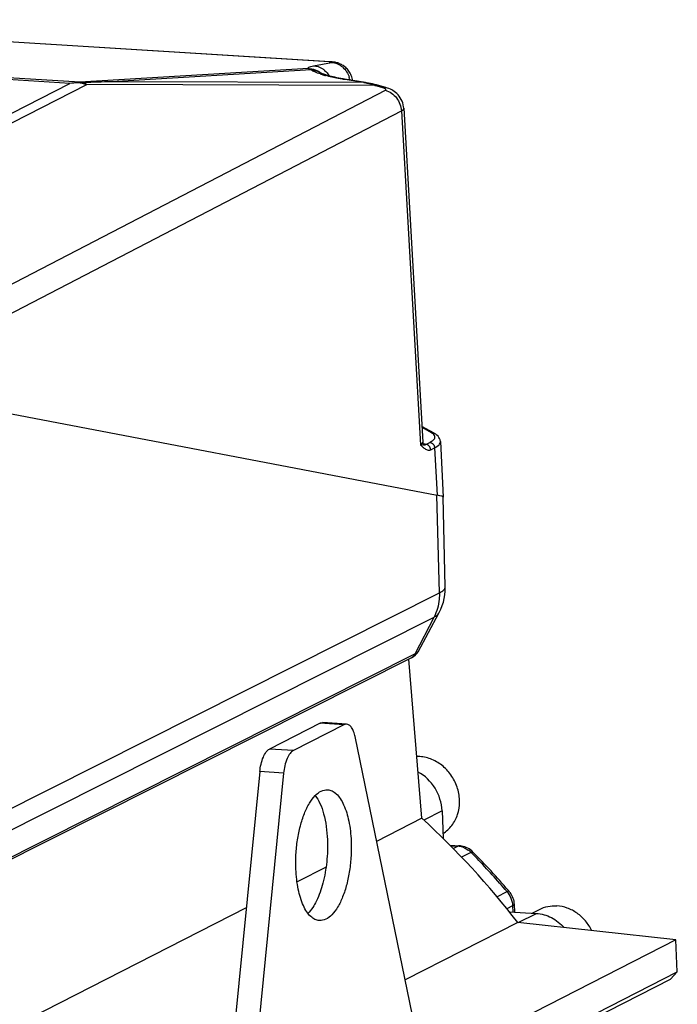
# Model space of a CAD drawing. Header units: millimetres. Extents: x 0 to 420, y 0 to 297.
# Tile 27 of 56: x 210 to 231, y 58 to 90. Entities that reach past the tile are written whole.
import ezdxf

# ---------------------------------------------------------------- set-up
doc = ezdxf.new("R2010")
doc.units = ezdxf.units.MM
doc.header["$LTSCALE"] = 23.1
doc.layers.get('0').update_dxf_attribs({"linetype": 'CONTINUOUS'})
doc.layers.add('COMPONENTS', color=7, linetype='CONTINUOUS')

msp = doc.modelspace()

# ---------------------------------------------------------------- linework, layer by layer
at = {"color": 7, "linetype": 'CONTINUOUS'}
msp.add_line((225.98183, 61.24343), (226.21662, 61.3632), dxfattribs=at)
msp.add_arc((222.34461, 65.10411), 1.1173, 86.438154, 91.303567, dxfattribs=at)
for points, knots in [([(223.15042, 63.77462), (223.25831, 63.84171), (223.45359, 64.02065), (223.63686, 64.37839), (223.69838, 64.78917), (223.63406, 65.21086), (223.4518, 65.60215), (223.16941, 65.92465), (222.81457, 66.14593), (222.54618, 66.21104), (222.41402, 66.21926)], [0, 0, 0, 0, 0.11647183, 0.23664286, 0.36176742, 0.49107388, 0.62223539, 0.75227588, 0.8786082, 1, 1, 1, 1]), ([(226.21662, 61.3632), (226.30029, 61.40587), (226.4816, 61.46901), (226.673, 61.48135), (226.76822, 61.47544)], [0, 0, 0, 0, 0.496095, 1, 1, 1, 1]), ([(227.88011, 60.68645), (227.82619, 60.7967), (227.69195, 61.00337), (227.42456, 61.25138), (227.11076, 61.41888), (226.88142, 61.4684), (226.76822, 61.47544)], [0, 0, 0, 0, 0.25868751, 0.51341035, 0.76092498, 1, 1, 1, 1])]:
    msp.add_open_spline(points, degree=3, knots=knots, dxfattribs=at)
at = {"layer": 'COMPONENTS', "color": 7, "linetype": 'CONTINUOUS'}
for p, q in [((219.52936, 88.31214), (198.04205, 89.64738)), ((211.61213, 87.66187), (196.62638, 88.59309)), ((211.28832, 87.6217), (196.65481, 88.53104)), ((219.03834, 88.18476), (219.60914, 88.28983)), ((219.52936, 88.31214), (219.55826, 88.31392)), ((218.87851, 88.09328), (211.61213, 87.66187)), ((218.96256, 88.05298), (212.61484, 87.67611)), ((220.63164, 87.64964), (212.61484, 87.67611)), ((219.29543, 87.94047), (219.28115, 87.95151)), ((219.28121, 87.95146), (219.28128, 87.9514)), ((219.31481, 87.9255), (219.31509, 87.92528)), ((220.63164, 87.64964), (219.97001, 87.75798)), ((220.02127, 87.76171), (219.97823, 87.76889)), ((220.6829, 87.65338), (220.02127, 87.76172)), ((220.72325, 87.64653), (220.6829, 87.65338)), ((204.40869, 84.11234), (211.28832, 87.6217)), ((204.78812, 83.99133), (211.8317, 87.58432)), ((208.17876, 80.58468), (221.31917, 87.40466)), ((220.98626, 87.55409), (211.8317, 87.58432)), ((221.23615, 87.48352), (220.98626, 87.55409)), ((221.32971, 87.49385), (221.07155, 87.5668)), ((208.68765, 79.92987), (221.82806, 86.74986)), ((221.82806, 86.74986), (222.43517, 76.13728)), ((221.90382, 86.83371), (222.51105, 76.21897)), ((208.31222, 77.33419), (222.96079, 74.53297)), ((222.87213, 76.49965), (222.4825, 76.71799)), ((222.78386, 76.51675), (222.48441, 76.68456)), ((222.43517, 76.13728), (222.4742, 76.09719)), ((222.53486, 76.12244), (222.46455, 76.13311)), ((222.51335, 76.20147), (222.51104, 76.21902)), ((222.5197, 76.18093), (222.51335, 76.20147)), ((222.6042, 76.14584), (222.72765, 76.2096)), ((223.06803, 76.23258), (223.06797, 76.23396)), ((223.06798, 76.23386), (223.1557, 74.47428)), ((222.76219, 75.97686), (222.88563, 76.04062)), ((222.88563, 76.04062), (222.96079, 74.53297)), ((223.03596, 71.42967), (222.95649, 74.53379)), ((223.22178, 71.62095), (223.15375, 74.47322)), ((209.08476, 64.40353), (223.03596, 71.42967)), ((223.22179, 71.62075), (223.22179, 71.6208)), ((222.35628, 69.55539), (223.0192, 70.77982)), ((208.91925, 63.63388), (222.86714, 70.6583)), ((222.26782, 69.48478), (222.86714, 70.6583)), ((222.29827, 69.47454), (222.32963, 69.51294)), ((222.32963, 69.51294), (222.35659, 69.55598)), ((222.35659, 69.55598), (222.35628, 69.55539)), ((222.15016, 69.36615), (208.20984, 62.3455)), ((222.26782, 69.48478), (208.32753, 62.46413)), ((222.4802, 64.26036), (222.0645, 69.32302)), ((219.24592, 67.28063), (217.63932, 66.46109)), ((220.0008, 67.23372), (218.3942, 66.41418)), ((220.0008, 67.23372), (219.24592, 67.28063)), ((220.08641, 67.25297), (219.33153, 67.29988)), ((222.72676, 55.34773), (220.35597, 66.85486)), ((218.3942, 66.41418), (217.63932, 66.46109)), ((217.32994, 65.74323), (215.99889, 52.34776)), ((218.08482, 65.69633), (217.32994, 65.74323)), ((218.08482, 65.69633), (216.75377, 52.30086)), ((223.11984, 64.50069), (222.53994, 64.20487)), ((223.11984, 64.50069), (223.1566, 63.62024)), ((222.4802, 64.26036), (221.04169, 63.52656)), ((223.37418, 63.40317), (223.67457, 63.3845)), ((223.3898, 63.38746), (223.62321, 63.37295)), ((223.47789, 63.29882), (223.62321, 63.37295)), ((224.0404, 63.17475), (223.74388, 63.02349)), ((219.43368, 62.7063), (218.51088, 62.23558)), ((224.86669, 61.76565), (225.18481, 61.92793)), ((225.22729, 61.96454), (225.24607, 61.94261)), ((216.89973, 61.41372), (207.62942, 56.68485)), ((225.36372, 61.4767), (225.17967, 61.38281)), ((225.36372, 61.4767), (225.37188, 61.28133)), ((225.41036, 61.5257), (225.42069, 61.2783)), ((225.25474, 61.28861), (226.11729, 61.23501)), ((225.54118, 60.94113), (226.11729, 61.23501)), ((225.52522, 60.94287), (221.94977, 59.119)), ((230.55456, 60.39508), (225.52522, 60.94287)), ((230.55456, 60.39508), (222.53019, 56.30178)), ((230.59697, 59.37948), (230.55456, 60.39508)), ((222.71984, 55.36129), (230.59697, 59.37948)), ((230.59697, 59.37948), (230.38068, 59.14981)), ((222.73094, 55.24761), (230.38068, 59.14981))]:
    msp.add_line(p, q, dxfattribs=at)
for points in [[(219.66262, 88.30412), (219.63213, 88.30777), (219.59983, 88.31087), (219.56506, 88.31349), (198.06478, 89.64953)], [(220.27308, 87.72049), (220.27011, 87.7431), (220.26109, 87.78755), (220.24945, 87.8301), (220.23546, 87.87066), (220.21942, 87.9091), (220.2014, 87.94575), (220.18154, 87.98063), (220.16009, 88.01358), (220.13721, 88.04462), (220.11308, 88.07373), (220.08788, 88.10088), (220.06177, 88.12611), (220.03491, 88.14941), (220.00746, 88.17081), (219.97955, 88.19037), (219.95137, 88.2081), (219.92299, 88.22408), (219.8943, 88.23848), (219.86523, 88.25143), (219.83602, 88.26287), (219.80698, 88.2728), (219.77803, 88.28135), (219.74919, 88.28862), (219.7206, 88.29471), (219.69192, 88.29982), (219.66262, 88.30412)], [(219.84127, 87.79357), (219.77743, 87.80614), (219.71693, 87.81875), (219.65984, 87.83136), (219.60625, 87.84391), (219.5564, 87.85629), (219.5103, 87.86843), (219.46803, 87.88025), (219.42994, 87.89159), (219.39594, 87.90238), (219.36612, 87.91249), (219.34102, 87.92161), (219.32045, 87.92963), (219.30444, 87.93637), (219.29379, 87.94122), (219.28959, 87.94327)], [(219.97823, 87.76889), (219.90826, 87.78113), (219.84127, 87.79357)], [(220.84906, 87.622), (220.78616, 87.63486), (220.72325, 87.64653)], [(220.97467, 87.59271), (220.9119, 87.60795), (220.84906, 87.622)], [(221.07155, 87.5668), (221.03735, 87.57628), (220.97467, 87.59271)], [(221.90383, 86.83355), (221.90025, 86.87441), (221.88938, 86.93945), (221.87272, 87.00183), (221.8508, 87.06111), (221.82424, 87.11685), (221.7937, 87.16867), (221.75981, 87.21641), (221.72321, 87.25995), (221.68457, 87.29922), (221.64447, 87.33433), (221.60336, 87.36554), (221.56152, 87.39316), (221.51992, 87.41714), (221.47791, 87.43832), (221.43283, 87.4581), (221.38331, 87.47678), (221.32971, 87.49385)], [(223.06803, 76.23259), (223.06727, 76.24385), (223.05925, 76.28847), (223.04382, 76.33066), (223.02148, 76.37023), (222.99295, 76.40666), (222.95946, 76.43936), (222.92178, 76.46863), (222.87989, 76.49523), (222.87169, 76.49989)], [(222.53, 76.15581), (222.53633, 76.15243), (222.54084, 76.14964), (222.53981, 76.15056), (222.53492, 76.15566), (222.52777, 76.16538), (222.5197, 76.18093)], [(223.01917, 70.77975), (223.03317, 70.80615), (223.08364, 70.91234), (223.12658, 71.02179), (223.16175, 71.1339), (223.18899, 71.24811), (223.20819, 71.36393), (223.21926, 71.4808), (223.22214, 71.59808), (223.22176, 71.62076)], [(222.14975, 69.36592), (222.18292, 69.3838), (222.22361, 69.40969), (222.26234, 69.4398), (222.29827, 69.47454)]]:
    msp.add_lwpolyline(points, dxfattribs=at)
for centre, radius, start, end in [((219.45297, 87.08168), 1.23282, 85.847811, 86.447883), ((211.70234, 87.17147), 0.49862, 100.423394, 108.18533), ((211.47364, 86.61216), 1.0588, 78.452974, 82.484721), ((215.4898, -24.98882), 112.7016, 91.4617406, 91.9074168), ((220.06575, 90.42979), 2.63776, 251.857559, 253.288855), ((218.94352, 87.44692), 0.60571, 52.195165, 55.112785), ((220.27633, 91.13591), 3.37461, 253.311846, 255.258257), ((219.46478, 87.60222), 0.73683, 10.316876, 16.564032), ((211.82991, 83.09679), 4.55721, 93.56267, 96.825283), ((211.68642, 85.40036), 2.24917, 90.021218, 93.561015), ((211.22362, 85.43492), 2.23376, 74.203441, 81.683214), ((220.12112, 85.06369), 2.63586, 77.758886, 78.832151), ((220.10957, 85.01179), 2.68903, 74.915575, 77.752928), ((220.08582, 84.92476), 2.77924, 71.095817, 74.909768), ((222.56281, 76.1213), 0.45304, 57.473515, 60.794952), ((222.10833, 73.73895), 2.42051, 81.537085, 82.2401), ((205.37271, 45.50175), 25.38803, 37.459823, 47.635789), ((223.58608, 62.78798), 0.58616, 75.211713, 86.367857), ((223.63472, 62.74181), 0.64391, 80.488121, 86.449782), ((223.57643, 62.75139), 0.62399, 66.455038, 75.212605), ((223.53201, 62.67441), 0.7133, 44.542523, 53.739101), ((207.04022, 46.42739), 23.86378, 44.120243, 44.570763), ((207.01493, 46.35503), 23.98639, 40.599332, 44.565325), ((206.90609, 46.29958), 24.04905, 40.755084, 44.116377), ((206.79118, 46.19877), 24.2019, 40.535125, 40.758282), ((224.72567, 61.49768), 0.68467, 36.252764, 40.529353)]:
    msp.add_arc(centre, radius, start, end, dxfattribs=at)
for centre, major_axis, ratio, start_param, end_param in [((221.14478, 74.64637), (2.00895, -0.1737), 0.04993293, 6.28870498, 6.73435593), ((221.14464, 74.64636), (2.0111, -0.17378), 0.04958646, 6.25557311, 6.73143201)]:
    msp.add_ellipse(centre, major_axis=major_axis, ratio=ratio, start_param=start_param, end_param=end_param, dxfattribs=at)
for points, knots in [([(219.60914, 88.28983), (219.61446, 88.29081), (219.63057, 88.29273), (219.60953, 88.30675), (219.58405, 88.30557), (219.55779, 88.31014), (219.54224, 88.31127)], [0, 0, 0, 0, 0.16011097, 0.25039287, 0.53846487, 1, 1, 1, 1]), ([(219.60914, 88.28983), (219.73399, 88.28212), (219.98981, 88.17254), (220.13324, 87.93926), (220.17104, 87.81228)], [0, 0, 0, 0, 0.48565464, 1, 1, 1, 1]), ([(218.87851, 88.09328), (218.8713, 88.09901), (218.85701, 88.12133), (218.89881, 88.14973), (218.95482, 88.16725), (219.0074, 88.17907), (219.03834, 88.18476)], [0, 0, 0, 0, 0.12728414, 0.27858666, 0.56528815, 1, 1, 1, 1]), ([(218.96256, 88.05298), (218.95477, 88.05731), (218.92739, 88.07202), (218.89921, 88.08532), (218.87852, 88.09328)], [0, 0, 0, 0, 0.28678441, 1, 1, 1, 1]), ([(219.2444, 87.92317), (219.18693, 87.94203), (219.08966, 87.9779), (218.99673, 88.02646), (218.96256, 88.05298)], [0, 0, 0, 0, 0.58307877, 1, 1, 1, 1]), ([(219.03834, 88.18476), (219.13292, 88.17892), (219.26057, 88.13625), (219.36323, 88.06033), (219.38809, 88.03894)], [0, 0, 0, 0, 0.74288738, 1, 1, 1, 1]), ([(219.97001, 87.75798), (219.9196, 87.76623), (219.73431, 87.7984), (219.55007, 87.83742), (219.41762, 87.87239)], [0, 0, 0, 0, 0.27162535, 1, 1, 1, 1]), ([(220.98626, 87.55409), (220.99355, 87.55781), (221.02012, 87.56944), (221.05141, 87.57248), (221.07155, 87.5668)], [0, 0, 0, 0, 0.28110579, 1, 1, 1, 1]), ([(221.23615, 87.48352), (221.24344, 87.48724), (221.27001, 87.49887), (221.30131, 87.5019), (221.32145, 87.49623)], [0, 0, 0, 0, 0.28110579, 1, 1, 1, 1]), ([(221.31917, 87.40466), (221.32508, 87.40773), (221.33736, 87.41665), (221.32953, 87.44072), (221.3055, 87.45651), (221.28535, 87.4664), (221.27304, 87.47124)], [0, 0, 0, 0, 0.19044664, 0.35670937, 0.62139125, 1, 1, 1, 1]), ([(221.31917, 87.40466), (221.45662, 87.36611), (221.71107, 87.18588), (221.8196, 86.89649), (221.82806, 86.74986)], [0, 0, 0, 0, 0.49289181, 1, 1, 1, 1]), ([(221.82806, 86.74986), (221.8397, 86.75588), (221.87186, 86.77403), (221.90528, 86.80816), (221.90383, 86.83347)], [0, 0, 0, 0, 0.34078474, 1, 1, 1, 1]), ([(222.8934, 76.36769), (222.89713, 76.38838), (222.88606, 76.43961), (222.84882, 76.4729), (222.82715, 76.48901)], [0, 0, 0, 0, 0.43778168, 1, 1, 1, 1]), ([(222.51105, 76.219), (222.51138, 76.21337), (222.50631, 76.18394), (222.48002, 76.16427), (222.46042, 76.15174)], [0, 0, 0, 0, 0.19513096, 1, 1, 1, 1]), ([(222.6042, 76.14585), (222.59917, 76.1347), (222.57741, 76.11221), (222.54901, 76.12044), (222.53486, 76.12244)], [0, 0, 0, 0, 0.46102867, 1, 1, 1, 1]), ([(222.76219, 75.97686), (222.75978, 76.01886), (222.72523, 76.10146), (222.64426, 76.14341), (222.6042, 76.14585)], [0, 0, 0, 0, 0.51174499, 1, 1, 1, 1]), ([(222.72765, 76.2096), (222.76934, 76.23113), (222.83657, 76.27029), (222.88789, 76.33706), (222.8934, 76.36769)], [0, 0, 0, 0, 0.6012775, 1, 1, 1, 1]), ([(222.72765, 76.2096), (222.76771, 76.20716), (222.8487, 76.16524), (222.88323, 76.08261), (222.88563, 76.04062)], [0, 0, 0, 0, 0.4882517, 1, 1, 1, 1]), ([(222.88563, 76.04062), (222.93543, 76.06617), (223.01527, 76.11018), (223.06933, 76.19726), (223.06803, 76.23258)], [0, 0, 0, 0, 0.6129619, 1, 1, 1, 1]), ([(222.54656, 76.03016), (222.578, 76.00444), (222.64261, 75.95738), (222.72941, 75.95994), (222.76219, 75.97686)], [0, 0, 0, 0, 0.52410255, 1, 1, 1, 1]), ([(223.03596, 71.42967), (223.03771, 71.36172), (223.02936, 71.09705), (222.95672, 70.83356), (222.86726, 70.65836)], [0, 0, 0, 0, 0.25680871, 1, 1, 1, 1]), ([(223.03597, 71.4296), (223.08645, 71.45486), (223.16689, 71.49872), (223.22262, 71.58543), (223.22178, 71.62087)], [0, 0, 0, 0, 0.61431212, 1, 1, 1, 1]), ([(222.86719, 70.65825), (222.88549, 70.66741), (222.942, 70.69872), (222.99777, 70.74034), (223.01914, 70.77971)], [0, 0, 0, 0, 0.31357678, 1, 1, 1, 1]), ([(222.35628, 69.5554), (222.3528, 69.54897), (222.32962, 69.51828), (222.29534, 69.49856), (222.26786, 69.48475)], [0, 0, 0, 0, 0.19206454, 1, 1, 1, 1]), ([(219.24592, 67.28063), (219.25285, 67.28417), (219.27974, 67.2961), (219.30987, 67.30122), (219.33148, 67.29988)], [0, 0, 0, 0, 0.26440164, 1, 1, 1, 1]), ([(220.08636, 67.25298), (220.07927, 67.25341), (220.04975, 67.25311), (220.0207, 67.24387), (220.0008, 67.23372)], [0, 0, 0, 0, 0.24128619, 1, 1, 1, 1]), ([(220.35597, 66.85486), (220.34466, 66.90975), (220.31766, 67.00934), (220.25715, 67.13613), (220.18192, 67.22421), (220.11631, 67.25112), (220.08636, 67.25298)], [0, 0, 0, 0, 0.33044272, 0.60541845, 0.82308713, 1, 1, 1, 1]), ([(217.32994, 65.74323), (217.34563, 65.90108), (217.39172, 66.12219), (217.51725, 66.35971), (217.59747, 66.43974), (217.63932, 66.46109)], [0, 0, 0, 0, 0.59251912, 0.82452561, 1, 1, 1, 1]), ([(218.3942, 66.41418), (218.35235, 66.39283), (218.27213, 66.3128), (218.1466, 66.07529), (218.10051, 65.85417), (218.08482, 65.69633)], [0, 0, 0, 0, 0.17547439, 0.40748088, 1, 1, 1, 1]), ([(223.11984, 64.50069), (223.1094, 64.75072), (222.95415, 65.24891), (222.57777, 65.61237), (222.35987, 65.7295)], [0, 0, 0, 0, 0.50287571, 1, 1, 1, 1]), ([(218.47516, 62.63848), (218.46865, 62.79438), (218.4713, 63.10748), (218.51852, 63.56868), (218.60661, 64.0059), (218.73111, 64.39743), (218.88574, 64.72476), (219.06417, 64.97304), (219.26221, 65.13391), (219.41487, 65.17007), (219.48265, 65.16587)], [0, 0, 0, 0, 0.1604035, 0.32128569, 0.47592994, 0.61808833, 0.74267155, 0.84657779, 0.93018929, 1, 1, 1, 1]), ([(219.48265, 65.16587), (219.53165, 65.16283), (219.63471, 65.13437), (219.7724, 65.03383), (219.89548, 64.88211), (220.04808, 64.59887), (220.1796, 64.14269), (220.223, 63.74841), (220.23192, 63.53462)], [0, 0, 0, 0, 0.0769279, 0.16271682, 0.2631518, 0.38063262, 0.6647407, 1, 1, 1, 1]), ([(219.0925, 64.98505), (219.15193, 64.90804), (219.25718, 64.71953), (219.41595, 64.25375), (219.46548, 63.85851), (219.47704, 63.58153)], [0, 0, 0, 0, 0.198184, 0.43520306, 1, 1, 1, 1]), ([(219.47704, 63.58153), (219.48687, 63.34618), (219.4715, 62.88004), (219.35694, 62.22101), (219.16477, 61.66186), (218.97185, 61.34845), (218.86004, 61.23554)], [0, 0, 0, 0, 0.285488, 0.5631218, 0.8074092, 1, 1, 1, 1]), ([(220.23192, 63.53462), (220.23843, 63.37872), (220.23579, 63.06562), (220.18857, 62.60442), (220.10047, 62.1672), (219.97598, 61.77567), (219.82135, 61.44833), (219.64292, 61.20005), (219.44487, 61.03918), (219.29222, 61.00302), (219.22444, 61.00722)], [0, 0, 0, 0, 0.1604035, 0.32128569, 0.47592994, 0.61808833, 0.74267155, 0.84657779, 0.93018929, 1, 1, 1, 1]), ([(224.10405, 63.18681), (224.09867, 63.19228), (224.07214, 63.19109), (224.05341, 63.18139), (224.0404, 63.17475)], [0, 0, 0, 0, 0.3443409, 1, 1, 1, 1]), ([(219.22444, 61.00722), (219.17543, 61.01026), (219.07238, 61.03873), (218.93469, 61.13927), (218.81161, 61.29099), (218.65901, 61.57422), (218.52749, 62.03041), (218.48409, 62.42469), (218.47516, 62.63848)], [0, 0, 0, 0, 0.0769279, 0.16271682, 0.2631518, 0.38063262, 0.6647407, 1, 1, 1, 1]), ([(225.24607, 61.94261), (225.24163, 61.9478), (225.21494, 61.94341), (225.19791, 61.93461), (225.18481, 61.92793)], [0, 0, 0, 0, 0.31714748, 1, 1, 1, 1]), ([(225.41036, 61.5257), (225.41053, 61.52153), (225.40441, 61.498), (225.38076, 61.48539), (225.36372, 61.4767)], [0, 0, 0, 0, 0.17902555, 1, 1, 1, 1]), ([(226.11729, 61.23501), (226.28213, 61.22477), (226.61771, 61.12794), (226.88931, 60.91198), (227.00418, 60.78241)], [0, 0, 0, 0, 0.4881768, 1, 1, 1, 1])]:
    msp.add_open_spline(points, degree=3, knots=knots, dxfattribs=at)
for points in [[(218.87851, 88.09328), (219.02082, 88.09229), (219.16984, 88.04007), (219.2812, 87.95145)], [(218.96256, 88.05298), (219.07751, 88.04841), (219.19559, 88.00957), (219.28996, 87.94377)], [(219.38809, 88.03894), (219.44571, 87.98935), (219.49518, 87.92882), (219.53323, 87.86301)], [(219.97001, 87.75798), (219.98644, 87.76285), (220.00436, 87.76445), (220.02126, 87.76169)], [(220.63164, 87.64964), (220.64806, 87.65451), (220.66599, 87.65611), (220.68289, 87.65336)], [(211.68559, 87.64953), (211.70325, 87.64954), (211.72092, 87.64975), (211.73857, 87.65034)], [(211.8317, 87.58432), (211.8024, 87.6086), (211.77131, 87.63094), (211.73857, 87.65034)], [(221.27304, 87.47124), (221.26097, 87.47597), (221.24862, 87.47999), (221.23615, 87.48352)], [(222.78386, 76.51675), (222.81347, 76.52029), (222.84563, 76.51436), (222.8717, 76.4999)], [(222.82715, 76.48901), (222.82041, 76.49401), (222.81348, 76.49876), (222.80641, 76.50328)], [(222.46042, 76.15174), (222.45225, 76.14652), (222.44379, 76.14175), (222.43517, 76.1373)], [(222.4742, 76.09719), (222.49734, 76.07383), (222.52112, 76.05099), (222.54656, 76.03016)], [(222.52261, 76.17608), (222.53829, 76.17143), (222.55385, 76.16632), (222.56916, 76.16057)], [(222.56916, 76.16057), (222.58102, 76.15612), (222.59275, 76.15127), (222.6042, 76.14584)], [(222.15016, 69.36614), (222.19992, 69.3912), (222.24252, 69.43518), (222.26785, 69.48479)], [(223.67457, 63.3845), (223.65706, 63.38559), (223.63884, 63.38093), (223.62321, 63.37295)], [(223.93547, 63.31162), (223.87487, 63.3432), (223.80852, 63.36558), (223.74112, 63.37687)], [(223.82569, 63.32343), (223.87092, 63.30376), (223.91411, 63.27871), (223.9539, 63.24957)], [(224.10405, 63.18681), (224.05498, 63.23662), (223.99747, 63.2793), (223.93547, 63.31162)], [(225.18481, 61.92793), (225.28997, 61.80496), (225.35697, 61.63836), (225.36372, 61.4767)], [(225.2778, 61.90256), (225.35656, 61.79518), (225.4048, 61.65875), (225.41036, 61.5257)]]:
    msp.add_open_spline(points, degree=3, dxfattribs=at)

doc.saveas('drawing.dxf')
